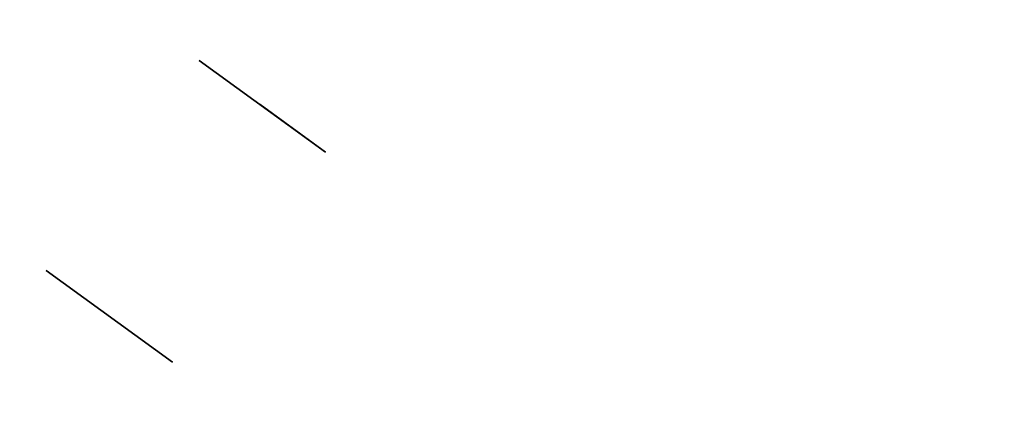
# Model space of a CAD drawing. Header units: millimetres. Extents: x 390 to 1070, y -130 to 550.
# Tile 11 of 57: x 606 to 681, y 41 to 71. Entities that reach past the tile are written whole.
import ezdxf

# ---------------------------------------------------------------- set-up
doc = ezdxf.new("R2010")
doc.units = ezdxf.units.MM

msp = doc.modelspace()

# ---------------------------------------------------------------- linework, layer by layer
at = {"extrusion": (2.27273e-05, -3.59965e-06, 1)}
for points in [[(520.774, 277.983), (518.55, 270.713), (516.578, 263.371), (514.862, 255.965), (513.402, 248.504), (512.201, 240.997), (511.26, 233.453), (510.58, 225.882), (510.162, 218.291), (510.007, 210.69), (510.115, 203.089), (510.485, 195.495), (511.117, 187.919), (512.01, 180.37), (513.164, 172.856), (514.577, 165.386), (516.247, 157.969), (518.172, 150.615), (520.351, 143.331), (522.779, 136.127), (525.455, 129.012), (528.376, 121.993), (531.537, 115.079), (534.935, 108.278), (538.566, 101.599), (542.425, 95.049), (546.509, 88.637), (550.812, 82.369), (555.328, 76.254), (560.053, 70.299), (564.982, 64.51), (570.107, 58.896), (575.423, 53.461), (580.924, 48.214), (586.603, 43.159), (592.453, 38.304), (598.467, 33.654), (604.638, 29.215), (610.959, 24.991), (617.423, 20.989), (624.02, 17.212), (630.744, 13.665), (637.587, 10.352), (644.54, 7.279), (651.595, 4.447), (658.744, 1.86), (665.978, -0.478), (673.288, -2.564), (680.667, -4.397), (688.103, -5.974), (695.591, -7.292), (703.119, -8.352), (710.679, -9.15), (718.262, -9.687), (725.859, -9.962), (733.462, -9.974), (741.06, -9.723), (748.645, -9.21), (756.207, -8.435), (763.739, -7.399), (771.23, -6.104), (778.672, -4.551), (786.056, -2.741), (793.373, -0.678), (800.614, 1.637), (807.771, 4.201), (814.835, 7.011), (821.797, 10.063), (828.65, 13.354), (835.386, 16.88), (841.995, 20.636), (848.471, 24.618), (854.805, 28.822), (860.991, 33.242), (867.019, 37.873), (872.885, 42.71), (878.579, 47.746), (884.097, 52.976), (889.43, 58.394), (894.573, 63.993), (899.519, 69.766), (904.263, 75.706), (908.799, 81.807), (913.121, 88.061), (917.225, 94.461), (921.105, 100.998), (924.757, 107.666), (928.176, 114.456), (931.359, 121.36), (934.301, 128.369), (937, 135.477), (939.451, 142.673), (941.652, 149.95), (943.601, 157.298), (945.294, 164.709), (946.73, 172.175), (947.908, 179.685), (948.825, 187.232), (949.481, 194.806), (949.875, 202.398), (950.006, 209.999)], [(520.766, 277.984), (518.542, 270.714), (516.57, 263.372), (514.854, 255.966), (513.394, 248.505), (512.193, 240.999), (511.252, 233.455), (510.572, 225.883), (510.154, 218.292), (509.999, 210.691), (510.107, 203.09), (510.477, 195.497), (511.109, 187.921), (512.003, 180.371), (513.156, 172.857), (514.569, 165.387), (516.239, 157.971), (518.164, 150.616), (520.343, 143.333), (522.771, 136.129), (525.447, 129.013), (528.368, 121.994), (531.529, 115.08), (534.927, 108.279), (538.558, 101.6), (542.417, 95.051), (546.501, 88.638), (550.804, 82.371), (555.32, 76.256), (560.046, 70.3), (564.974, 64.512), (570.099, 58.897), (575.415, 53.462), (580.916, 48.215), (586.595, 43.161), (592.445, 38.306), (598.459, 33.656), (604.63, 29.216), (610.952, 24.992), (617.415, 20.99), (624.012, 17.213), (630.737, 13.666), (637.579, 10.354), (644.532, 7.28), (651.588, 4.448), (658.736, 1.862), (665.97, -0.476), (673.281, -2.563), (680.659, -4.396), (688.096, -5.972), (695.583, -7.291), (703.111, -8.35), (710.671, -9.149), (718.254, -9.686), (725.852, -9.961), (733.454, -9.973), (741.052, -9.722), (748.637, -9.209), (756.2, -8.434), (763.731, -7.398), (771.222, -6.103), (778.664, -4.55), (786.048, -2.74), (793.365, -0.676), (800.606, 1.639), (807.763, 4.203), (814.827, 7.012), (821.789, 10.064), (828.642, 13.355), (835.378, 16.881), (841.987, 20.637), (848.463, 24.619), (854.797, 28.823), (860.983, 33.243), (867.011, 37.874), (872.877, 42.711), (878.571, 47.747), (884.089, 52.978), (889.422, 58.395), (894.565, 63.994), (899.511, 69.767), (904.255, 75.708), (908.791, 81.808), (913.113, 88.062), (917.217, 94.462), (921.097, 100.999), (924.749, 107.667), (928.168, 114.457), (931.351, 121.361), (934.294, 128.371), (936.992, 135.478), (939.443, 142.674), (941.644, 149.951), (943.593, 157.299), (945.286, 164.711), (946.722, 172.176), (947.9, 179.686), (948.817, 187.233), (949.473, 194.807), (949.867, 202.399), (949.998, 210)]]:
    msp.add_lwpolyline(points, dxfattribs=at)
at = {"extrusion": (-2.27273e-05, 3.59965e-06, 1)}
for points in [[(949.994, 210.001), (949.863, 202.4), (949.469, 194.808), (948.813, 187.234), (947.896, 179.687), (946.718, 172.177), (945.282, 164.711), (943.589, 157.3), (941.64, 149.951), (939.439, 142.675), (936.988, 135.479), (934.29, 128.371), (931.347, 121.362), (928.164, 114.458), (924.745, 107.668), (921.093, 101), (917.213, 94.463), (913.109, 88.063), (908.787, 81.809), (904.251, 75.708), (899.507, 69.768), (894.561, 63.995), (889.418, 58.396), (884.085, 52.978), (878.567, 47.748), (872.873, 42.712), (867.007, 37.875), (860.979, 33.244), (854.793, 28.824), (848.459, 24.62), (841.983, 20.638), (835.374, 16.881), (828.638, 13.356), (821.785, 10.065), (814.823, 7.013), (807.759, 4.203), (800.602, 1.639), (793.361, -0.676), (786.044, -2.739), (778.66, -4.549), (771.218, -6.102), (763.727, -7.398), (756.196, -8.433), (748.633, -9.208), (741.048, -9.721), (733.45, -9.972), (725.848, -9.96), (718.25, -9.685), (710.667, -9.148), (703.107, -8.35), (695.579, -7.291), (688.092, -5.972), (680.655, -4.395), (673.277, -2.562), (665.966, -0.476), (658.732, 1.862), (651.584, 4.449), (644.528, 7.28), (637.575, 10.354), (630.733, 13.667), (624.008, 17.213), (617.411, 20.99), (610.948, 24.993), (604.626, 29.217), (598.455, 33.656), (592.441, 38.306), (586.591, 43.161), (580.912, 48.216), (575.411, 53.463), (570.095, 58.897), (564.97, 64.512), (560.042, 70.301), (555.316, 76.256), (550.8, 82.371), (546.497, 88.639), (542.413, 95.051), (538.554, 101.601), (534.923, 108.28), (531.525, 115.081), (528.364, 121.995), (525.443, 129.014), (522.767, 136.129), (520.339, 143.333), (518.16, 150.617), (516.235, 157.971), (514.565, 165.388), (513.152, 172.858), (511.999, 180.372), (511.105, 187.921), (510.473, 195.497), (510.103, 203.091), (509.995, 210.692), (510.15, 218.293), (510.568, 225.884), (511.248, 233.455), (512.189, 240.999), (513.39, 248.506), (514.85, 255.967), (516.566, 263.373), (518.538, 270.715), (520.762, 277.985)], [(950.002, 210), (949.871, 202.399), (949.477, 194.806), (948.821, 187.233), (947.904, 179.686), (946.726, 172.175), (945.29, 164.71), (943.597, 157.299), (941.648, 149.95), (939.447, 142.674), (936.996, 135.477), (934.297, 128.37), (931.355, 121.36), (928.172, 114.456), (924.753, 107.666), (921.101, 100.999), (917.221, 94.461), (913.117, 88.062), (908.795, 81.808), (904.259, 75.707), (899.515, 69.766), (894.569, 63.993), (889.426, 58.395), (884.093, 52.977), (878.575, 47.747), (872.881, 42.71), (867.015, 37.874), (860.987, 33.243), (854.801, 28.822), (848.467, 24.619), (841.991, 20.636), (835.382, 16.88), (828.646, 13.355), (821.793, 10.064), (814.831, 7.012), (807.767, 4.202), (800.61, 1.638), (793.369, -0.677), (786.052, -2.741), (778.668, -4.55), (771.226, -6.104), (763.735, -7.399), (756.203, -8.435), (748.641, -9.209), (741.056, -9.722), (733.458, -9.973), (725.855, -9.961), (718.258, -9.687), (710.675, -9.15), (703.115, -8.351), (695.587, -7.292), (688.099, -5.973), (680.663, -4.396), (673.284, -2.564), (665.974, -0.477), (658.74, 1.861), (651.591, 4.447), (644.536, 7.279), (637.583, 10.353), (630.74, 13.665), (624.016, 17.212), (617.419, 20.989), (610.955, 24.992), (604.634, 29.215), (598.463, 33.655), (592.449, 38.305), (586.599, 43.16), (580.92, 48.214), (575.419, 53.462), (570.103, 58.896), (564.978, 64.511), (560.049, 70.3), (555.324, 76.255), (550.808, 82.37), (546.505, 88.638), (542.421, 95.05), (538.562, 101.6), (534.931, 108.279), (531.533, 115.079), (528.372, 121.993), (525.451, 129.012), (522.775, 136.128), (520.347, 143.332), (518.168, 150.615), (516.243, 157.97), (514.573, 165.386), (513.16, 172.856), (512.006, 180.371), (511.113, 187.92), (510.481, 195.496), (510.111, 203.089), (510.003, 210.691), (510.158, 218.292), (510.576, 225.882), (511.256, 233.454), (512.197, 240.998), (513.398, 248.505), (514.858, 255.966), (516.574, 263.371), (518.546, 270.714), (520.77, 277.983)]]:
    msp.add_lwpolyline(points, dxfattribs=at)
at = {"extrusion": (0.809017, -0.587785, -1.04453e-14)}
msp.add_lwpolyline([(418.977, -348.005), (418.965, -347.322), (418.93, -346.64), (418.872, -345.96), (418.791, -345.282), (418.686, -344.607), (418.558, -343.936), (418.408, -343.27), (418.235, -342.609), (418.04, -341.955), (417.822, -341.307), (417.582, -340.668), (417.321, -340.037), (417.038, -339.415), (416.735, -338.804), (416.41, -338.203), (416.065, -337.613), (415.7, -337.036), (415.316, -336.471), (414.913, -335.92), (414.491, -335.383), (414.051, -334.861), (413.594, -334.354), (413.119, -333.863), (412.628, -333.388), (412.121, -332.931), (411.599, -332.491), (411.062, -332.069), (410.51, -331.666), (409.946, -331.281), (409.368, -330.917), (408.779, -330.572), (408.178, -330.247), (407.566, -329.944), (406.945, -329.661), (406.314, -329.399), (405.674, -329.16), (405.027, -328.942), (404.373, -328.747), (403.712, -328.574), (403.046, -328.423), (402.375, -328.296), (401.7, -328.191), (401.022, -328.11), (400.342, -328.052), (399.66, -328.017), (398.977, -328.005)], dxfattribs=at)
at = {"extrusion": (0.809017, -0.587785, 9.43712e-15)}
msp.add_lwpolyline([(398.977, 151.995), (399.66, 152.007), (400.342, 152.042), (401.022, 152.1), (401.7, 152.181), (402.375, 152.286), (403.046, 152.413), (403.712, 152.564), (404.373, 152.737), (405.027, 152.932), (405.674, 153.15), (406.314, 153.389), (406.945, 153.651), (407.566, 153.934), (408.178, 154.237), (408.779, 154.562), (409.368, 154.907), (409.946, 155.271), (410.51, 155.656), (411.062, 156.059), (411.599, 156.481), (412.121, 156.921), (412.628, 157.378), (413.119, 157.853), (413.594, 158.344), (414.051, 158.851), (414.491, 159.373), (414.913, 159.91), (415.316, 160.461), (415.7, 161.026), (416.065, 161.603), (416.41, 162.193), (416.735, 162.794), (417.038, 163.405), (417.321, 164.027), (417.582, 164.658), (417.822, 165.297), (418.04, 165.945), (418.235, 166.599), (418.408, 167.26), (418.558, 167.926), (418.686, 168.597), (418.791, 169.272), (418.872, 169.95), (418.93, 170.63), (418.965, 171.312), (418.977, 171.995)], dxfattribs=at)
at = {"extrusion": (0.809017, -0.587785, 1.63176e-14)}
msp.add_lwpolyline([(418.977, 221.995), (418.965, 222.678), (418.93, 223.36), (418.872, 224.04), (418.791, 224.718), (418.686, 225.393), (418.558, 226.064), (418.408, 226.73), (418.235, 227.391), (418.04, 228.045), (417.822, 228.693), (417.582, 229.332), (417.321, 229.963), (417.038, 230.585), (416.735, 231.196), (416.41, 231.797), (416.065, 232.387), (415.7, 232.964), (415.316, 233.529), (414.913, 234.08), (414.491, 234.617), (414.051, 235.139), (413.594, 235.646), (413.119, 236.137), (412.628, 236.612), (412.121, 237.069), (411.599, 237.509), (411.062, 237.931), (410.51, 238.334), (409.946, 238.719), (409.368, 239.083), (408.779, 239.428), (408.178, 239.753), (407.566, 240.056), (406.945, 240.339), (406.314, 240.601), (405.674, 240.84), (405.027, 241.058), (404.373, 241.253), (403.712, 241.426), (403.046, 241.577), (402.375, 241.704), (401.7, 241.809), (401.022, 241.89), (400.342, 241.948), (399.66, 241.983), (398.977, 241.995)], dxfattribs=at)
at = {"extrusion": (0.809017, -0.587785, -8.84325e-15)}
msp.add_lwpolyline([(398.977, -418.005), (399.66, -417.993), (400.342, -417.958), (401.022, -417.9), (401.7, -417.819), (402.375, -417.714), (403.046, -417.587), (403.712, -417.436), (404.373, -417.263), (405.027, -417.068), (405.674, -416.85), (406.314, -416.611), (406.945, -416.349), (407.566, -416.066), (408.178, -415.763), (408.779, -415.438), (409.368, -415.093), (409.946, -414.729), (410.51, -414.344), (411.062, -413.941), (411.599, -413.519), (412.121, -413.079), (412.628, -412.622), (413.119, -412.147), (413.594, -411.656), (414.051, -411.149), (414.491, -410.627), (414.913, -410.09), (415.316, -409.539), (415.7, -408.974), (416.065, -408.397), (416.41, -407.807), (416.735, -407.206), (417.038, -406.595), (417.321, -405.973), (417.582, -405.342), (417.822, -404.703), (418.04, -404.055), (418.235, -403.401), (418.408, -402.74), (418.558, -402.074), (418.686, -401.403), (418.791, -400.728), (418.872, -400.05), (418.93, -399.37), (418.965, -398.688), (418.977, -398.005)], dxfattribs=at)
for points in [[(629.053, 60.85), (619.345, 67.904)], [(619.345, 67.904), (629.053, 60.85)], [(619.345, 67.904), (629.053, 60.85)], [(619.345, 67.904), (629.053, 60.85)], [(629.053, 60.85), (619.345, 67.904)], [(629.053, 60.85), (619.345, 67.904)], [(629.053, 60.85), (624.025, 64.503)], [(607.589, 51.723), (617.297, 44.67)], [(607.589, 51.723), (617.297, 44.67)], [(607.589, 51.723), (617.297, 44.67)], [(607.589, 51.723), (617.297, 44.67)], [(607.589, 51.723), (617.297, 44.67)], [(607.589, 51.723), (617.297, 44.67)], [(617.297, 44.67), (607.589, 51.723)], [(617.297, 44.67), (607.589, 51.723)], [(617.297, 44.67), (607.589, 51.723)]]:
    msp.add_lwpolyline(points)
at = {"extrusion": (1, 0, 0)}
for points in [[(67.904, 171.995), (67.904, 221.995)], [(67.904, -348.005), (67.904, -398.005)], [(64.377, 221.995), (64.377, 171.995)], [(64.377, -348.005), (64.377, -398.005)], [(60.85, -348.005), (60.85, -398.005)], [(60.85, 221.995), (60.85, 171.995)], [(51.723, 241.995), (51.723, 251.995)], [(51.723, -428.005), (51.723, -418.005)], [(48.197, 251.995), (48.197, 241.995)], [(48.197, -418.005), (48.197, -428.005)], [(44.67, 251.995), (44.67, 241.995)], [(44.67, -418.005), (44.67, -428.005)]]:
    msp.add_lwpolyline(points, dxfattribs=at)
at = {"extrusion": (0.809017, -0.587785, 5.2312e-15)}
msp.add_lwpolyline([(398.977, -328.005), (399.66, -328.017), (400.342, -328.052), (401.022, -328.11), (401.7, -328.191), (402.375, -328.296), (403.046, -328.423), (403.712, -328.574), (404.373, -328.747), (405.027, -328.942), (405.674, -329.16), (406.314, -329.399), (406.945, -329.661), (407.566, -329.944), (408.178, -330.247), (408.779, -330.572), (409.368, -330.917), (409.946, -331.281), (410.51, -331.666), (411.062, -332.069), (411.599, -332.491), (412.121, -332.931), (412.628, -333.388), (413.119, -333.863), (413.594, -334.354), (414.051, -334.861), (414.491, -335.383), (414.913, -335.92), (415.316, -336.471), (415.7, -337.036), (416.065, -337.613), (416.41, -338.203), (416.735, -338.804), (417.038, -339.415), (417.321, -340.037), (417.582, -340.668), (417.822, -341.307), (418.04, -341.955), (418.235, -342.609), (418.408, -343.27), (418.558, -343.936), (418.686, -344.607), (418.791, -345.282), (418.872, -345.96), (418.93, -346.64), (418.965, -347.322), (418.977, -348.005)], dxfattribs=at)
at = {"extrusion": (0.809017, -0.587785, 5.6853e-15)}
msp.add_lwpolyline([(418.977, 171.995), (418.965, 171.312), (418.93, 170.63), (418.872, 169.95), (418.791, 169.272), (418.686, 168.597), (418.558, 167.926), (418.408, 167.26), (418.235, 166.599), (418.04, 165.945), (417.822, 165.297), (417.582, 164.658), (417.321, 164.027), (417.038, 163.405), (416.735, 162.794), (416.41, 162.193), (416.065, 161.603), (415.7, 161.026), (415.316, 160.461), (414.913, 159.91), (414.491, 159.373), (414.051, 158.851), (413.594, 158.344), (413.119, 157.853), (412.628, 157.378), (412.121, 156.921), (411.599, 156.481), (411.062, 156.059), (410.51, 155.656), (409.946, 155.271), (409.368, 154.907), (408.779, 154.562), (408.178, 154.237), (407.566, 153.934), (406.945, 153.651), (406.314, 153.389), (405.674, 153.15), (405.027, 152.932), (404.373, 152.737), (403.712, 152.564), (403.046, 152.413), (402.375, 152.286), (401.7, 152.181), (401.022, 152.1), (400.342, 152.042), (399.66, 152.007), (398.977, 151.995)], dxfattribs=at)
at = {"extrusion": (0.809017, -0.587785, -4.67885e-15)}
msp.add_lwpolyline([(398.977, 241.995), (399.66, 241.983), (400.342, 241.948), (401.022, 241.89), (401.7, 241.809), (402.375, 241.704), (403.046, 241.577), (403.712, 241.426), (404.373, 241.253), (405.027, 241.058), (405.674, 240.84), (406.314, 240.601), (406.945, 240.339), (407.566, 240.056), (408.178, 239.753), (408.779, 239.428), (409.368, 239.083), (409.946, 238.719), (410.51, 238.334), (411.062, 237.931), (411.599, 237.509), (412.121, 237.069), (412.628, 236.612), (413.119, 236.137), (413.594, 235.646), (414.051, 235.139), (414.491, 234.617), (414.913, 234.08), (415.316, 233.529), (415.7, 232.964), (416.065, 232.387), (416.41, 231.797), (416.735, 231.196), (417.038, 230.585), (417.321, 229.963), (417.582, 229.332), (417.822, 228.693), (418.04, 228.045), (418.235, 227.391), (418.408, 226.73), (418.558, 226.064), (418.686, 225.393), (418.791, 224.718), (418.872, 224.04), (418.93, 223.36), (418.965, 222.678), (418.977, 221.995)], dxfattribs=at)
at = {"extrusion": (0.809017, -0.587785, 1.12533e-15)}
msp.add_lwpolyline([(418.977, -398.005), (418.965, -398.688), (418.93, -399.37), (418.872, -400.05), (418.791, -400.728), (418.686, -401.403), (418.558, -402.074), (418.408, -402.74), (418.235, -403.401), (418.04, -404.055), (417.822, -404.703), (417.582, -405.342), (417.321, -405.973), (417.038, -406.595), (416.735, -407.206), (416.41, -407.807), (416.065, -408.397), (415.7, -408.974), (415.316, -409.539), (414.913, -410.09), (414.491, -410.627), (414.051, -411.149), (413.594, -411.656), (413.119, -412.147), (412.628, -412.622), (412.121, -413.079), (411.599, -413.519), (411.062, -413.941), (410.51, -414.344), (409.946, -414.729), (409.368, -415.093), (408.779, -415.438), (408.178, -415.763), (407.566, -416.066), (406.945, -416.349), (406.314, -416.611), (405.674, -416.85), (405.027, -417.068), (404.373, -417.263), (403.712, -417.436), (403.046, -417.587), (402.375, -417.714), (401.7, -417.819), (401.022, -417.9), (400.342, -417.958), (399.66, -417.993), (398.977, -418.005)], dxfattribs=at)
at = {"extrusion": (0.809017, -0.587785, -1.22902e-14)}
msp.add_lwpolyline([(398.977, -328.005), (399.66, -328.017), (400.342, -328.052), (401.022, -328.11), (401.7, -328.191), (402.375, -328.296), (403.046, -328.423), (403.712, -328.574), (404.373, -328.747), (405.027, -328.942), (405.674, -329.16), (406.314, -329.399), (406.945, -329.661), (407.566, -329.944), (408.178, -330.247), (408.779, -330.572), (409.368, -330.917), (409.946, -331.281), (410.51, -331.666), (411.062, -332.069), (411.599, -332.491), (412.121, -332.931), (412.628, -333.388), (413.119, -333.863), (413.594, -334.354), (414.051, -334.861), (414.491, -335.383), (414.913, -335.92), (415.316, -336.471), (415.7, -337.036), (416.065, -337.613), (416.41, -338.203), (416.735, -338.804), (417.038, -339.415), (417.321, -340.037), (417.582, -340.668), (417.822, -341.307), (418.04, -341.955), (418.235, -342.609), (418.408, -343.27), (418.558, -343.936), (418.686, -344.607), (418.791, -345.282), (418.872, -345.96), (418.93, -346.64), (418.965, -347.322), (418.977, -348.005)], dxfattribs=at)
at = {"extrusion": (0.809017, -0.587785, 1.0965e-14)}
msp.add_lwpolyline([(418.977, 171.995), (418.965, 171.312), (418.93, 170.63), (418.872, 169.95), (418.791, 169.272), (418.686, 168.597), (418.558, 167.926), (418.408, 167.26), (418.235, 166.599), (418.04, 165.945), (417.822, 165.297), (417.582, 164.658), (417.321, 164.027), (417.038, 163.405), (416.735, 162.794), (416.41, 162.193), (416.065, 161.603), (415.7, 161.026), (415.316, 160.461), (414.913, 159.91), (414.491, 159.373), (414.051, 158.851), (413.594, 158.344), (413.119, 157.853), (412.628, 157.378), (412.121, 156.921), (411.599, 156.481), (411.062, 156.059), (410.51, 155.656), (409.946, 155.271), (409.368, 154.907), (408.779, 154.562), (408.178, 154.237), (407.566, 153.934), (406.945, 153.651), (406.314, 153.389), (405.674, 153.15), (405.027, 152.932), (404.373, 152.737), (403.712, 152.564), (403.046, 152.413), (402.375, 152.286), (401.7, 152.181), (401.022, 152.1), (400.342, 152.042), (399.66, 152.007), (398.977, 151.995)], dxfattribs=at)
at = {"extrusion": (0.809017, -0.587785, 1.67649e-14)}
msp.add_lwpolyline([(398.977, 241.995), (399.66, 241.983), (400.342, 241.948), (401.022, 241.89), (401.7, 241.809), (402.375, 241.704), (403.046, 241.577), (403.712, 241.426), (404.373, 241.253), (405.027, 241.058), (405.674, 240.84), (406.314, 240.601), (406.945, 240.339), (407.566, 240.056), (408.178, 239.753), (408.779, 239.428), (409.368, 239.083), (409.946, 238.719), (410.51, 238.334), (411.062, 237.931), (411.599, 237.509), (412.121, 237.069), (412.628, 236.612), (413.119, 236.137), (413.594, 235.646), (414.051, 235.139), (414.491, 234.617), (414.913, 234.08), (415.316, 233.529), (415.7, 232.964), (416.065, 232.387), (416.41, 231.797), (416.735, 231.196), (417.038, 230.585), (417.321, 229.963), (417.582, 229.332), (417.822, 228.693), (418.04, 228.045), (418.235, 227.391), (418.408, 226.73), (418.558, 226.064), (418.686, 225.393), (418.791, 224.718), (418.872, 224.04), (418.93, 223.36), (418.965, 222.678), (418.977, 221.995)], dxfattribs=at)
at = {"extrusion": (0.809017, -0.587785, -5.85222e-15)}
msp.add_lwpolyline([(418.977, -398.005), (418.965, -398.688), (418.93, -399.37), (418.872, -400.05), (418.791, -400.728), (418.686, -401.403), (418.558, -402.074), (418.408, -402.74), (418.235, -403.401), (418.04, -404.055), (417.822, -404.703), (417.582, -405.342), (417.321, -405.973), (417.038, -406.595), (416.735, -407.206), (416.41, -407.807), (416.065, -408.397), (415.7, -408.974), (415.316, -409.539), (414.913, -410.09), (414.491, -410.627), (414.051, -411.149), (413.594, -411.656), (413.119, -412.147), (412.628, -412.622), (412.121, -413.079), (411.599, -413.519), (411.062, -413.941), (410.51, -414.344), (409.946, -414.729), (409.368, -415.093), (408.779, -415.438), (408.178, -415.763), (407.566, -416.066), (406.945, -416.349), (406.314, -416.611), (405.674, -416.85), (405.027, -417.068), (404.373, -417.263), (403.712, -417.436), (403.046, -417.587), (402.375, -417.714), (401.7, -417.819), (401.022, -417.9), (400.342, -417.958), (399.66, -417.993), (398.977, -418.005)], dxfattribs=at)
at = {"extrusion": (0.809017, -0.587785, 2.71523e-15)}
msp.add_lwpolyline([(398.977, -328.005), (397.611, -327.982), (396.247, -327.912), (394.886, -327.795), (393.53, -327.632), (392.18, -327.423), (390.839, -327.168), (389.506, -326.868), (388.185, -326.522), (386.876, -326.131), (385.582, -325.695), (384.303, -325.216), (383.041, -324.693), (381.797, -324.128), (380.574, -323.52), (379.372, -322.871), (378.193, -322.182), (377.039, -321.452), (375.91, -320.684), (374.807, -319.877), (373.733, -319.033), (372.689, -318.154), (371.675, -317.238), (370.693, -316.289), (369.743, -315.307), (368.828, -314.293), (367.948, -313.249), (367.105, -312.174), (366.298, -311.072), (365.53, -309.943), (364.8, -308.788), (364.11, -307.609), (363.461, -306.408), (362.854, -305.184), (362.288, -303.941), (361.766, -302.679), (361.286, -301.4), (360.851, -300.106), (360.46, -298.797), (360.114, -297.476), (359.813, -296.143), (359.558, -294.801), (359.349, -293.452), (359.187, -292.096), (359.07, -290.735), (359, -289.371), (358.977, -288.005)], dxfattribs=at)
at = {"extrusion": (0.809017, -0.587785, 5.99389e-15)}
msp.add_lwpolyline([(358.977, 111.995), (359, 113.361), (359.07, 114.725), (359.187, 116.086), (359.349, 117.442), (359.558, 118.791), (359.813, 120.133), (360.114, 121.466), (360.46, 122.787), (360.851, 124.096), (361.286, 125.39), (361.766, 126.669), (362.288, 127.931), (362.854, 129.174), (363.461, 130.398), (364.11, 131.599), (364.8, 132.778), (365.53, 133.933), (366.298, 135.062), (367.105, 136.164), (367.948, 137.239), (368.828, 138.283), (369.743, 139.297), (370.693, 140.279), (371.675, 141.228), (372.689, 142.144), (373.733, 143.023), (374.807, 143.867), (375.91, 144.674), (377.039, 145.442), (378.193, 146.172), (379.372, 146.861), (380.574, 147.51), (381.797, 148.118), (383.041, 148.683), (384.303, 149.206), (385.582, 149.685), (386.876, 150.121), (388.185, 150.512), (389.506, 150.858), (390.839, 151.158), (392.18, 151.413), (393.53, 151.622), (394.886, 151.785), (396.247, 151.902), (397.611, 151.972), (398.977, 151.995)], dxfattribs=at)
at = {"extrusion": (0.809017, -0.587785, 3.92059e-15)}
msp.add_lwpolyline([(398.977, 251.995), (398.965, 252.678), (398.93, 253.36), (398.872, 254.04), (398.791, 254.718), (398.686, 255.393), (398.558, 256.064), (398.408, 256.73), (398.235, 257.391), (398.04, 258.045), (397.822, 258.693), (397.582, 259.332), (397.321, 259.963), (397.038, 260.585), (396.735, 261.196), (396.41, 261.797), (396.065, 262.387), (395.7, 262.964), (395.316, 263.529), (394.913, 264.08), (394.491, 264.617), (394.051, 265.139), (393.594, 265.646), (393.119, 266.137), (392.628, 266.612), (392.121, 267.069), (391.599, 267.509), (391.062, 267.931), (390.51, 268.334), (389.946, 268.719), (389.368, 269.083), (388.779, 269.428), (388.178, 269.753), (387.566, 270.056), (386.945, 270.339), (386.314, 270.601), (385.674, 270.84), (385.027, 271.058), (384.373, 271.253), (383.712, 271.426), (383.046, 271.577), (382.375, 271.704), (381.7, 271.809), (381.022, 271.89), (380.342, 271.948), (379.66, 271.983), (378.977, 271.995)], dxfattribs=at)
at = {"extrusion": (0.809017, -0.587785, -4.39372e-15)}
msp.add_lwpolyline([(378.977, -448.005), (379.66, -447.993), (380.342, -447.958), (381.022, -447.9), (381.7, -447.819), (382.375, -447.714), (383.046, -447.587), (383.712, -447.436), (384.373, -447.263), (385.027, -447.068), (385.674, -446.85), (386.314, -446.611), (386.945, -446.349), (387.566, -446.066), (388.178, -445.763), (388.779, -445.438), (389.368, -445.093), (389.946, -444.729), (390.51, -444.344), (391.062, -443.941), (391.599, -443.519), (392.121, -443.079), (392.628, -442.622), (393.119, -442.147), (393.594, -441.656), (394.051, -441.149), (394.491, -440.627), (394.913, -440.09), (395.316, -439.539), (395.7, -438.974), (396.065, -438.397), (396.41, -437.807), (396.735, -437.206), (397.038, -436.595), (397.321, -435.973), (397.582, -435.342), (397.822, -434.703), (398.04, -434.055), (398.235, -433.401), (398.408, -432.74), (398.558, -432.074), (398.686, -431.403), (398.791, -430.728), (398.872, -430.05), (398.93, -429.37), (398.965, -428.688), (398.977, -428.005)], dxfattribs=at)
at = {"extrusion": (0.809017, -0.587785, -3.33769e-15)}
msp.add_lwpolyline([(398.977, -328.005), (397.611, -327.982), (396.247, -327.912), (394.886, -327.795), (393.53, -327.632), (392.18, -327.423), (390.839, -327.168), (389.506, -326.868), (388.185, -326.522), (386.876, -326.131), (385.582, -325.695), (384.303, -325.216), (383.041, -324.693), (381.797, -324.128), (380.574, -323.52), (379.372, -322.871), (378.193, -322.182), (377.039, -321.452), (375.91, -320.684), (374.807, -319.877), (373.733, -319.033), (372.689, -318.154), (371.675, -317.238), (370.693, -316.289), (369.743, -315.307), (368.828, -314.293), (367.948, -313.249), (367.105, -312.174), (366.298, -311.072), (365.53, -309.943), (364.8, -308.788), (364.11, -307.609), (363.461, -306.408), (362.854, -305.184), (362.288, -303.941), (361.766, -302.679), (361.286, -301.4), (360.851, -300.106), (360.46, -298.797), (360.114, -297.476), (359.813, -296.143), (359.558, -294.801), (359.349, -293.452), (359.187, -292.096), (359.07, -290.735), (359, -289.371), (358.977, -288.005)], dxfattribs=at)
at = {"extrusion": (0.809017, -0.587785, 1.56205e-15)}
msp.add_lwpolyline([(358.977, 111.995), (359, 113.361), (359.07, 114.725), (359.187, 116.086), (359.349, 117.442), (359.558, 118.791), (359.813, 120.133), (360.114, 121.466), (360.46, 122.787), (360.851, 124.096), (361.286, 125.39), (361.766, 126.669), (362.288, 127.931), (362.854, 129.174), (363.461, 130.398), (364.11, 131.599), (364.8, 132.778), (365.53, 133.933), (366.298, 135.062), (367.105, 136.164), (367.948, 137.239), (368.828, 138.283), (369.743, 139.297), (370.693, 140.279), (371.675, 141.228), (372.689, 142.144), (373.733, 143.023), (374.807, 143.867), (375.91, 144.674), (377.039, 145.442), (378.193, 146.172), (379.372, 146.861), (380.574, 147.51), (381.797, 148.118), (383.041, 148.683), (384.303, 149.206), (385.582, 149.685), (386.876, 150.121), (388.185, 150.512), (389.506, 150.858), (390.839, 151.158), (392.18, 151.413), (393.53, 151.622), (394.886, 151.785), (396.247, 151.902), (397.611, 151.972), (398.977, 151.995)], dxfattribs=at)
at = {"extrusion": (0.809017, -0.587785, 2.21676e-15)}
msp.add_lwpolyline([(378.977, 271.995), (379.66, 271.983), (380.342, 271.948), (381.022, 271.89), (381.7, 271.809), (382.375, 271.704), (383.046, 271.577), (383.712, 271.426), (384.373, 271.253), (385.027, 271.058), (385.674, 270.84), (386.314, 270.601), (386.945, 270.339), (387.566, 270.056), (388.178, 269.753), (388.779, 269.428), (389.368, 269.083), (389.946, 268.719), (390.51, 268.334), (391.062, 267.931), (391.599, 267.509), (392.121, 267.069), (392.628, 266.612), (393.119, 266.137), (393.594, 265.646), (394.051, 265.139), (394.491, 264.617), (394.913, 264.08), (395.316, 263.529), (395.7, 262.964), (396.065, 262.387), (396.41, 261.797), (396.735, 261.196), (397.038, 260.585), (397.321, 259.963), (397.582, 259.332), (397.822, 258.693), (398.04, 258.045), (398.235, 257.391), (398.408, 256.73), (398.558, 256.064), (398.686, 255.393), (398.791, 254.718), (398.872, 254.04), (398.93, 253.36), (398.965, 252.678), (398.977, 251.995)], dxfattribs=at)
at = {"extrusion": (0.809017, -0.587785, 9.86039e-16)}
msp.add_lwpolyline([(398.977, -428.005), (398.965, -428.688), (398.93, -429.37), (398.872, -430.05), (398.791, -430.728), (398.686, -431.403), (398.558, -432.074), (398.408, -432.74), (398.235, -433.401), (398.04, -434.055), (397.822, -434.703), (397.582, -435.342), (397.321, -435.973), (397.038, -436.595), (396.735, -437.206), (396.41, -437.807), (396.065, -438.397), (395.7, -438.974), (395.316, -439.539), (394.913, -440.09), (394.491, -440.627), (394.051, -441.149), (393.594, -441.656), (393.119, -442.147), (392.628, -442.622), (392.121, -443.079), (391.599, -443.519), (391.062, -443.941), (390.51, -444.344), (389.946, -444.729), (389.368, -445.093), (388.779, -445.438), (388.178, -445.763), (387.566, -446.066), (386.945, -446.349), (386.314, -446.611), (385.674, -446.85), (385.027, -447.068), (384.373, -447.263), (383.712, -447.436), (383.046, -447.587), (382.375, -447.714), (381.7, -447.819), (381.022, -447.9), (380.342, -447.958), (379.66, -447.993), (378.977, -448.005)], dxfattribs=at)
at = {"extrusion": (0.809017, -0.587785, -2.55054e-16)}
msp.add_lwpolyline([(358.977, -288.005), (359, -289.371), (359.07, -290.735), (359.187, -292.096), (359.349, -293.452), (359.558, -294.801), (359.813, -296.143), (360.114, -297.476), (360.46, -298.797), (360.851, -300.106), (361.286, -301.4), (361.766, -302.679), (362.288, -303.941), (362.854, -305.184), (363.461, -306.408), (364.11, -307.609), (364.8, -308.788), (365.53, -309.943), (366.298, -311.072), (367.105, -312.174), (367.948, -313.249), (368.828, -314.293), (369.743, -315.307), (370.693, -316.289), (371.675, -317.238), (372.689, -318.154), (373.733, -319.033), (374.807, -319.877), (375.91, -320.684), (377.039, -321.452), (378.193, -322.182), (379.372, -322.871), (380.574, -323.52), (381.797, -324.128), (383.041, -324.693), (384.303, -325.216), (385.582, -325.695), (386.876, -326.131), (388.185, -326.522), (389.506, -326.868), (390.839, -327.168), (392.18, -327.423), (393.53, -327.632), (394.886, -327.795), (396.247, -327.912), (397.611, -327.982), (398.977, -328.005)], dxfattribs=at)
at = {"extrusion": (0.809017, -0.587785, 3.41372e-15)}
msp.add_lwpolyline([(398.977, 151.995), (397.611, 151.972), (396.247, 151.902), (394.886, 151.785), (393.53, 151.622), (392.18, 151.413), (390.839, 151.158), (389.506, 150.858), (388.185, 150.512), (386.876, 150.121), (385.582, 149.685), (384.303, 149.206), (383.041, 148.683), (381.797, 148.118), (380.574, 147.51), (379.372, 146.861), (378.193, 146.172), (377.039, 145.442), (375.91, 144.674), (374.807, 143.867), (373.733, 143.023), (372.689, 142.144), (371.675, 141.228), (370.693, 140.279), (369.743, 139.297), (368.828, 138.283), (367.948, 137.239), (367.105, 136.164), (366.298, 135.062), (365.53, 133.933), (364.8, 132.778), (364.11, 131.599), (363.461, 130.398), (362.854, 129.174), (362.288, 127.931), (361.766, 126.669), (361.286, 125.39), (360.851, 124.096), (360.46, 122.787), (360.114, 121.466), (359.813, 120.133), (359.558, 118.791), (359.349, 117.442), (359.187, 116.086), (359.07, 114.725), (359, 113.361), (358.977, 111.995)], dxfattribs=at)
at = {"extrusion": (0.809017, -0.587785, 7.49225e-15)}
msp.add_lwpolyline([(378.977, 271.995), (379.66, 271.983), (380.342, 271.948), (381.022, 271.89), (381.7, 271.809), (382.375, 271.704), (383.046, 271.577), (383.712, 271.426), (384.373, 271.253), (385.027, 271.058), (385.674, 270.84), (386.314, 270.601), (386.945, 270.339), (387.566, 270.056), (388.178, 269.753), (388.779, 269.428), (389.368, 269.083), (389.946, 268.719), (390.51, 268.334), (391.062, 267.931), (391.599, 267.509), (392.121, 267.069), (392.628, 266.612), (393.119, 266.137), (393.594, 265.646), (394.051, 265.139), (394.491, 264.617), (394.913, 264.08), (395.316, 263.529), (395.7, 262.964), (396.065, 262.387), (396.41, 261.797), (396.735, 261.196), (397.038, 260.585), (397.321, 259.963), (397.582, 259.332), (397.822, 258.693), (398.04, 258.045), (398.235, 257.391), (398.408, 256.73), (398.558, 256.064), (398.686, 255.393), (398.791, 254.718), (398.872, 254.04), (398.93, 253.36), (398.965, 252.678), (398.977, 251.995)], dxfattribs=at)
at = {"extrusion": (0.809017, -0.587785, -2.53934e-14)}
msp.add_lwpolyline([(398.977, -428.005), (398.965, -428.688), (398.93, -429.37), (398.872, -430.05), (398.791, -430.728), (398.686, -431.403), (398.558, -432.074), (398.408, -432.74), (398.235, -433.401), (398.04, -434.055), (397.822, -434.703), (397.582, -435.342), (397.321, -435.973), (397.038, -436.595), (396.735, -437.206), (396.41, -437.807), (396.065, -438.397), (395.7, -438.974), (395.316, -439.539), (394.913, -440.09), (394.491, -440.627), (394.051, -441.149), (393.594, -441.656), (393.119, -442.147), (392.628, -442.622), (392.121, -443.079), (391.599, -443.519), (391.062, -443.941), (390.51, -444.344), (389.946, -444.729), (389.368, -445.093), (388.779, -445.438), (388.178, -445.763), (387.566, -446.066), (386.945, -446.349), (386.314, -446.611), (385.674, -446.85), (385.027, -447.068), (384.373, -447.263), (383.712, -447.436), (383.046, -447.587), (382.375, -447.714), (381.7, -447.819), (381.022, -447.9), (380.342, -447.958), (379.66, -447.993), (378.977, -448.005)], dxfattribs=at)

doc.saveas('drawing.dxf')
